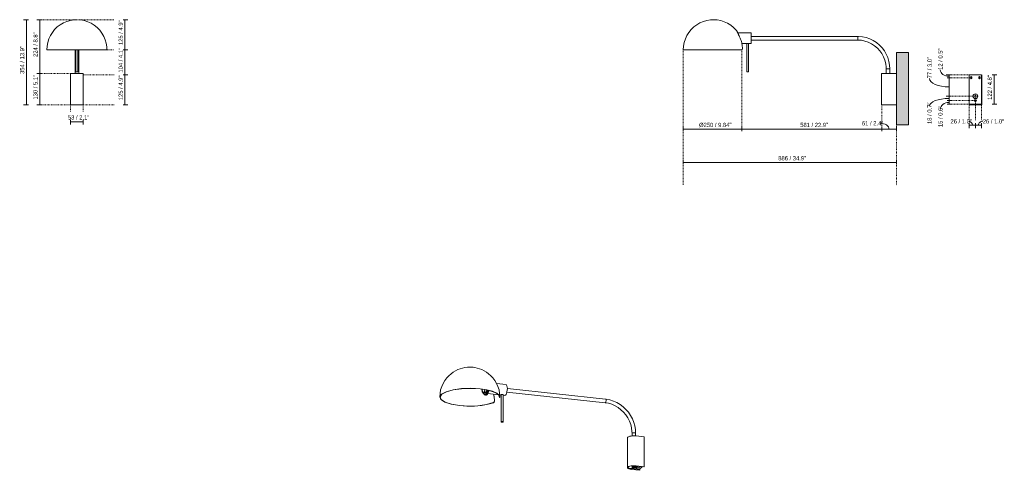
# Model space of a CAD drawing. Header units: millimetres. Extents: x -6805 to -2713, y -1286 to 6739.
# Tile 1 of 2: x -6805 to -2713, y -1286 to 586. Entities that reach past the tile are written whole.
import ezdxf

# ---------------------------------------------------------------- set-up
doc = ezdxf.new("R2010")
doc.units = ezdxf.units.MM
doc.linetypes.add('Dash', pattern=[6, 3, -3])
for name, color, linetype, lineweight in [('Cotas', 7, 'Continuous', 9), ('Cotas-8', 7, 'Continuous', 9), ('Elementos de detalle', 7, 'Continuous', 9), ('Lighthing Fixture Dim Black SOL', 7, 'Continuous', 9), ('Luminarias', 7, 'Continuous', 20), ('Muros', 7, 'Continuous', 9)]:
    doc.layers.add(name, color=color, linetype=linetype, lineweight=lineweight)
doc.layers.add('Lighthing Fixture Detail Wide Grey', color=7, linetype='Continuous', lineweight=20, true_color=0x787878)
doc.layers.add('Lighthing Fixture Dim Grey Dash', color=7, linetype='Dash', lineweight=9, true_color=0xd2d2d2)
doc.styles.add('Arial Narrow', font='ARIALN.TTF', dxfattribs={"height": 17.6})
doc.dimstyles.new('FARO_-_2_2mm_Arial_Narrow_mm_Inch_Left', dxfattribs={"dimscale": 304.8, "dimtxt": 18.012385, "dimasz": 0, "dimexe": 0.03937, "dimexo": 0.0625, "dimgap": 0.013123, "dimtad": 1, "dimdec": 0, "dimzin": 0, "dimdsep": 46, "dimtxsty": 'Arial Narrow', "dimblk1": 'NONE', "dimblk2": 'NONE', "dimsah": 1, "dimcen": 0.09, "dimadec": 0, "dimazin": 0, "dimtfac": 1, "dimtdec": 4, "dimtix": 1, "dimtmove": 0, "dimatfit": 3, "dimfxl": 0.026247, "dimfxlon": 1, "dimtvp": 1, "dimtolj": 1, "dimtzin": 0, "dimarcsym": 2})
doc.dimstyles.new('FARO_-_2_2mm_Arial_Narrow_mm_Inch_Left_1', dxfattribs={"dimscale": 304.8, "dimtxt": 18.012385, "dimasz": 0, "dimexe": 0.03937, "dimexo": 0.0625, "dimgap": 0.013123, "dimtad": 1, "dimdec": 0, "dimzin": 0, "dimdsep": 46, "dimtxsty": 'Arial Narrow', "dimblk1": 'NONE', "dimblk2": 'NONE', "dimsah": 1, "dimcen": 0.09, "dimadec": 0, "dimazin": 0, "dimtfac": 1, "dimtdec": 4, "dimtix": 1, "dimtmove": 1, "dimatfit": 3, "dimfxl": 0.026247, "dimfxlon": 1, "dimtvp": 1, "dimtolj": 1, "dimtzin": 0, "dimarcsym": 2})

# ---------------------------------------------------------------- blocks, each defined once
blk = doc.blocks.new('20040-122 - 20040-122 DOMINICA XL Beige wall lamp-560309-Alzado_PDF')
at = {"layer": 'Luminarias'}
for p, q in [((-6567.5, 586.1), (-6567.3, 586.1)), ((-6442.6, 461.2), (-6692.4, 461.2)), ((-6571.5, 461.2), (-6571.5, 368.9)), ((-6563.5, 368.9), (-6563.5, 461.2)), ((-6575, 381.5), (-6575, 362.1)), ((-6574.9, 381.5), (-6575, 381.5)), ((-6571.5, 368.9), (-6563.5, 368.9)), ((-6560, 381.5), (-6560.1, 381.5)), ((-6560, 362.1), (-6560, 381.5)), ((-6594, 362.1), (-6594, 232.1)), ((-6541, 362.1), (-6594, 362.1)), ((-6541, 232.1), (-6541, 362.1)), ((-6594, 232.1), (-6541, 232.1))]:
    blk.add_line(p, q, dxfattribs=at)
at = {"layer": 'Luminarias', "flags": 128}
for points in [[(-6692.4, 461.2), (-6691.5, 476.6), (-6688.6, 491.7), (-6684, 506.3), (-6677.6, 520.3), (-6669.5, 533.3), (-6659.9, 545.3), (-6648.8, 556), (-6636.6, 565.3), (-6623.3, 573), (-6609.1, 579), (-6594.4, 583.2), (-6579.2, 585.6), (-6567.5, 586.1)], [(-6556, 585.4), (-6552.2, 585.2), (-6537.1, 582.4), (-6522.4, 577.7), (-6508.5, 571.3), (-6495.4, 563.2), (-6483.4, 553.6), (-6472.7, 542.6), (-6463.5, 530.3), (-6455.8, 517), (-6449.8, 502.9), (-6445.5, 488.1), (-6443.2, 472.9), (-6442.6, 461.2)], [(-6575, 381.5), (-6575, 397), (-6575, 412.2), (-6575, 427), (-6575, 441.1), (-6575, 454.4), (-6575, 461.2)], [(-6560, 461.2), (-6560, 452.4), (-6560, 439), (-6560, 424.8), (-6560, 409.9), (-6560, 394.6), (-6560, 381.5)], [(-6575, 381.5), (-6574.9, 381.5), (-6574, 381.5), (-6572.3, 381.5), (-6571.6, 381.5)], [(-6563.5, 381.5), (-6562.7, 381.5), (-6561, 381.5), (-6560.1, 381.5), (-6560, 381.5)]]:
    blk.add_lwpolyline(points, dxfattribs=at)
blk = doc.blocks.new('20040-122 - 20040-122 DOMINICA XL Beige wall lamp-560309-00 Isometrico PDF')
at = {"layer": 'Luminarias', "color": 9, "lineweight": 9, "true_color": 0xc0c0c0}
for p, q in [((-5888, -929.8), (-5927.6, -925.5)), ((-6162.5, -982.1), (-6162.3, -979.2)), ((-5988.3, -948.4), (-5988.3, -948.7)), ((-5983, -964.8), (-5976.4, -965.5)), ((-5977.2, -972.8), (-5973.5, -973.3)), ((-5971.3, -973.7), (-5970.4, -973.8)), ((-5963.3, -966.9), (-5919.8, -971.6)), ((-5914.7, -982.1), (-5914.9, -979.2)), ((-5914.1, -972.3), (-5908.5, -972.9)), ((-5908.6, -972.1), (-5908.6, -1084.8)), ((-5900.7, -973.7), (-5892.8, -974.6)), ((-5900.6, -1084.8), (-5900.6, -972.1)), ((-5884.4, -960.6), (-5475.8, -1005)), ((-5474.1, -990.1), (-5882.7, -945.7)), ((-5940.2, -1004.9), (-5941.2, -1004.8)), ((-5914.8, -983.5), (-5913.8, -983.6)), ((-5914.7, -983.3), (-5913.8, -983.4)), ((-5913.8, -983.4), (-5913.9, -983.5)), ((-5364.5, -1132.2), (-5364.5, -1143.2)), ((-5349.5, -1143.2), (-5349.5, -1132.2)), ((-5347.8, -1143.3), (-5314.5, -1146.9)), ((-5383.4, -1150.7), (-5383.4, -1274.8)), ((-5314.5, -1146.9), (-5314.5, -1271)), ((-5348.2, -1267.7), (-5314.8, -1271.3)), ((-5314.5, -1271), (-5347.8, -1267.4)), ((-5347.1, -1273), (-5341.4, -1268.4)), ((-5366, -1282.2), (-5332.7, -1285.8)), ((-5365.7, -1279), (-5335.2, -1282.4)), ((-5332.3, -1285.5), (-5365.7, -1281.9)), ((-5363.9, -1271.9), (-5363.9, -1273.8)), ((-5349.9, -1273.8), (-5349.9, -1271.9)), ((-5347.4, -1273.5), (-5347.4, -1275.4)), ((-5339.4, -1268.6), (-5347.1, -1274.9)), ((-5337.7, -1275.9), (-5330, -1269.6)), ((-5335.2, -1282.4), (-5320.8, -1270.6)), ((-5332.7, -1285.8), (-5332.3, -1285.5)), ((-5332.3, -1280.1), (-5332.3, -1285.5)), ((-5314.8, -1271.3), (-5314.5, -1271))]:
    blk.add_line(p, q, dxfattribs=at)
for points in [[(-6163.5, -982.1, 0), (-6162.5, -966.8, 0), (-6159.8, -952, 0), (-6155.4, -938, 0), (-6149.6, -924.9, 0), (-6142.6, -912.9, 0), (-6134.6, -902.2, 0), (-6125.9, -892.8, 0), (-6116.8, -884.7, 0), (-6107.3, -877.8, 0), (-6097.7, -872.1, 0), (-6088.1, -867.4, 0), (-6078.5, -863.7, 0), (-6068.9, -860.9, 0), (-6059, -858.9, 0), (-6048.2, -857.5, 0), (-6035.1, -857.2, 0), (-6025.1, -857.9, 0)], [(-5913.7, -982.1, 0), (-5914.6, -966.8, 0), (-5917.3, -952, 0), (-5921.7, -938, 0), (-5927.5, -924.9, 0), (-5934.6, -912.9, 0), (-5942.5, -902.2, 0), (-5951.2, -892.8, 0), (-5960.4, -884.7, 0), (-5969.8, -877.8, 0), (-5979.4, -872.1, 0), (-5989, -867.4, 0), (-5998.6, -863.7, 0), (-6008.3, -860.9, 0), (-6018.2, -858.9, 0), (-6025.1, -857.9, 0)], [(-5882.7, -945.9, 0), (-5884.2, -934.5, 0), (-5888, -929.8, 0)], [(-6081.4, -1016.9, 0), (-6115.6, -1011.3, 0), (-6142.2, -1002.8, 0), (-6158.7, -992.3, 0), (-6163.4, -980.7, 0), (-6155.9, -969.3, 0), (-6136.9, -959.2, 0), (-6108.3, -951.3, 0), (-6072.9, -946.4, 0), (-6034.1, -945, 0), (-5995.7, -947.2, 0)], [(-5996.1, -947.5, 0), (-6034.1, -945.3, 0), (-6072.6, -946.7, 0), (-6107.7, -951.5, 0), (-6136.1, -959.4, 0), (-6155, -969.4, 0), (-6162.4, -980.7, 0), (-6157.7, -992.2, 0), (-6141.4, -1002.6, 0), (-6115, -1011.1, 0), (-6081.1, -1016.7, 0)], [(-5914.7, -983.3, 0), (-5917.6, -974.2, 0), (-5928, -965.5, 0), (-5945.3, -957.8, 0), (-5968.4, -951.7, 0), (-5996.1, -947.5, 0)], [(-5995.7, -947.2, 0), (-5967.8, -951.5, 0), (-5944.5, -957.7, 0), (-5927, -965.4, 0), (-5916.5, -974.2, 0), (-5913.8, -983.4, 0)], [(-5988.3, -948.7, 0), (-5986.8, -960.1, 0), (-5983, -964.8, 0), (-5978.2, -960.9, 0), (-5974.5, -950.6, 0)], [(-5975.2, -950.7, 0), (-5975.6, -952.2, 0), (-5980.6, -962, 0), (-5985.6, -960.3, 0), (-5987.6, -948.6, 0)], [(-5982.8, -964.9, 0), (-5982.3, -966.7, 0), (-5977.2, -972.9, 0), (-5970.8, -967.7, 0), (-5965.7, -953.2, 0), (-5965.5, -952.4, 0)], [(-5976.4, -965.5, 0), (-5971.6, -961.6, 0), (-5968, -951.8, 0)], [(-5973.4, -973.3, 0), (-5967.1, -968.1, 0), (-5961.9, -953.6, 0), (-5961.9, -953.2, 0)], [(-5972.7, -973.2, 0), (-5970.7, -973.7, 0), (-5968, -972.5, 0), (-5965.4, -969.4, 0), (-5962.9, -964.5, 0), (-5960.8, -958.2, 0), (-5959.7, -953.8, 0)], [(-5958.9, -954, 0), (-5959.9, -958.3, 0), (-5962.1, -964.6, 0), (-5964.5, -969.5, 0), (-5967.2, -972.6, 0), (-5969.9, -973.8, 0), (-5970.7, -973.7, 0)], [(-5936.3, -993.1, 0), (-5939.3, -974.2, 0), (-5940.6, -969.3, 0)], [(-5939.6, -969.4, 0), (-5938.3, -974.3, 0), (-5936.9, -981, 0)], [(-5915.7, -977.6, 0), (-5915.6, -978.6, 0), (-5915.4, -980.5, 0), (-5915.2, -982, 0), (-5915, -983, 0), (-5914.9, -983.4, 0), (-5914.8, -983.5, 0)], [(-5908.5, -972.3, 0), (-5908.5, -971.9, 0), (-5908.1, -971.5, 0), (-5907.2, -971.1, 0), (-5906, -970.8, 0), (-5904.6, -970.6, 0), (-5903.2, -970.7, 0)], [(-5903.2, -970.7, 0), (-5902, -970.9, 0), (-5901.1, -971.3, 0), (-5900.7, -971.8, 0), (-5900.7, -972.3, 0)], [(-5892.8, -974.6, 0), (-5888, -970.7, 0), (-5884.2, -959.7, 0), (-5882.7, -945.9, 0)], [(-5940.2, -1004.9, 0), (-5962.4, -1011.5, 0), (-5989.4, -1016.2, 0), (-6019.5, -1018.8, 0), (-6050.8, -1019, 0), (-6081.4, -1016.9, 0)], [(-6081.1, -1016.7, 0), (-6043.1, -1018.9, 0), (-6004.7, -1017.5, 0), (-5969.5, -1012.6, 0), (-5941.2, -1004.8, 0)], [(-5941.2, -1004.8, 0), (-5939.7, -1003.7, 0), (-5938.5, -1002.1, 0), (-5937.4, -1000.1, 0), (-5936.7, -997.9, 0), (-5936.3, -995.5, 0), (-5936.3, -993.1, 0)], [(-5935.4, -993.2, 0), (-5935.4, -995.6, 0), (-5935.7, -998, 0), (-5936.5, -1000.2, 0), (-5937.5, -1002.2, 0), (-5938.7, -1003.8, 0), (-5940.2, -1004.9, 0)], [(-5475, -1004.7, 0), (-5475.7, -1005, 0), (-5475.8, -1005, 0)], [(-5475.8, -1005, 0), (-5461.9, -1007.5, 0), (-5448.2, -1011.7, 0), (-5434.9, -1017.7, 0), (-5422.3, -1025.2, 0), (-5410.4, -1034.2, 0), (-5399.6, -1044.5, 0), (-5390.1, -1056, 0), (-5381.8, -1068.5, 0), (-5375.1, -1081.7, 0), (-5369.9, -1095.6, 0), (-5366.5, -1109.7, 0), (-5364.7, -1124, 0), (-5364.5, -1132.2, 0)], [(-5474.2, -990.1, 0), (-5473.6, -990.3, 0), (-5473.1, -991, 0), (-5472.7, -992.1, 0), (-5472.5, -993.6, 0), (-5472.4, -995.4, 0), (-5472.5, -997.4, 0), (-5472.8, -999.3, 0), (-5473.2, -1001.1, 0), (-5473.7, -1002.7, 0), (-5474.4, -1003.9, 0), (-5475, -1004.7, 0)], [(-5349.5, -1132.2, 0), (-5350.3, -1116.9, 0), (-5352.8, -1101.6, 0), (-5357.1, -1086.6, 0), (-5363.1, -1072, 0), (-5370.6, -1058, 0), (-5379.7, -1044.9, 0), (-5390.1, -1032.8, 0), (-5401.7, -1021.9, 0), (-5414.4, -1012.4, 0), (-5427.9, -1004.4, 0), (-5442.1, -998, 0), (-5456.7, -993.3, 0), (-5471.6, -990.4, 0), (-5474.1, -990.1, 0)], [(-5903.2, -1083.7, 0), (-5904.2, -1083.6, 0), (-5905.3, -1083.6, 0), (-5906.3, -1083.7, 0), (-5907.2, -1083.9, 0), (-5907.9, -1084.1, 0), (-5908.4, -1084.4, 0), (-5908.6, -1084.7, 0), (-5908.5, -1085, 0), (-5908.2, -1085.3, 0), (-5907.7, -1085.6, 0), (-5906.9, -1085.8, 0), (-5906, -1085.9, 0)], [(-5906, -1085.9, 0), (-5905, -1086, 0), (-5903.9, -1086, 0), (-5902.9, -1085.9, 0), (-5902, -1085.7, 0), (-5901.3, -1085.5, 0), (-5900.8, -1085.2, 0), (-5900.6, -1084.9, 0), (-5900.7, -1084.6, 0), (-5901, -1084.3, 0), (-5901.5, -1084, 0), (-5902.3, -1083.8, 0), (-5903.2, -1083.7, 0)], [(-5383.4, -1151, 0), (-5383.3, -1150, 0), (-5381.8, -1148, 0), (-5378.6, -1146.1, 0), (-5373.9, -1144.6, 0), (-5368.1, -1143.5, 0), (-5361.5, -1142.9, 0), (-5354.6, -1142.8, 0), (-5347.8, -1143.3, 0)], [(-5364.5, -1132.2, 0), (-5364.5, -1132.2, 0), (-5364, -1131.4, 0)], [(-5364, -1131.4, 0), (-5362.7, -1130.7, 0), (-5360.7, -1130.2, 0), (-5358.3, -1130, 0), (-5355.7, -1130, 0), (-5353.2, -1130.2, 0), (-5351.2, -1130.7, 0), (-5349.9, -1131.4, 0), (-5349.5, -1132.2, 0), (-5349.5, -1132.2, 0)], [(-5347.8, -1267.4, 0), (-5354.6, -1266.9, 0), (-5361.5, -1267, 0), (-5368.1, -1267.6, 0), (-5373.9, -1268.8, 0), (-5378.6, -1270.3, 0), (-5381.8, -1272.1, 0), (-5383.3, -1274.1, 0), (-5383, -1276.1, 0), (-5381, -1278.1, 0), (-5377.3, -1279.8, 0), (-5372.2, -1281.2, 0), (-5366, -1282.2, 0)], [(-5365.7, -1281.9, 0), (-5371.6, -1281, 0), (-5376.5, -1279.7, 0), (-5380.1, -1278, 0), (-5382.1, -1276.1, 0), (-5382.3, -1274.1, 0), (-5380.9, -1272.2, 0), (-5377.8, -1270.4, 0), (-5373.3, -1269, 0), (-5367.7, -1267.9, 0), (-5361.3, -1267.3, 0), (-5354.7, -1267.2, 0), (-5348.2, -1267.7, 0)], [(-5381.9, -1273.4, 0), (-5380.1, -1275.1, 0), (-5376.5, -1276.8, 0), (-5371.6, -1278.1, 0), (-5365.7, -1279, 0)], [(-5363.9, -1271.9, 0), (-5363.9, -1271.7, 0), (-5363.5, -1271.2, 0), (-5362.7, -1270.7, 0), (-5361.4, -1270.3, 0), (-5359.9, -1270, 0), (-5358.1, -1269.9, 0), (-5356.3, -1269.9, 0), (-5354.5, -1270, 0)], [(-5354.5, -1271.9, 0), (-5356.3, -1271.8, 0), (-5358.1, -1271.8, 0), (-5359.9, -1271.9, 0), (-5361.4, -1272.2, 0), (-5362.7, -1272.6, 0), (-5363.5, -1273.1, 0), (-5363.9, -1273.7, 0), (-5363.8, -1274.2, 0), (-5363.3, -1274.7, 0), (-5362.3, -1275.2, 0), (-5361, -1275.5, 0), (-5359.3, -1275.8, 0)], [(-5359.9, -1273.8, 0), (-5359.8, -1273.5, 0), (-5359.4, -1273.3, 0), (-5358.9, -1273.2, 0), (-5358.2, -1273, 0), (-5357.5, -1273, 0), (-5356.7, -1272.9, 0), (-5355.9, -1273, 0)], [(-5358, -1274.7, 0), (-5358.7, -1274.6, 0), (-5359.2, -1274.4, 0), (-5359.7, -1274.2, 0), (-5359.9, -1274, 0)], [(-5359.3, -1275.8, 0), (-5357.6, -1275.9, 0), (-5355.7, -1275.9, 0), (-5354, -1275.7, 0), (-5352.4, -1275.4, 0), (-5351.2, -1275, 0), (-5350.4, -1274.5, 0), (-5350, -1274, 0), (-5350, -1273.5, 0), (-5350.6, -1273, 0), (-5351.6, -1272.5, 0), (-5352.9, -1272.1, 0), (-5354.5, -1271.9, 0)], [(-5355.9, -1273, 0), (-5355.2, -1273.1, 0), (-5354.6, -1273.3, 0), (-5354.2, -1273.5, 0), (-5354, -1273.7, 0), (-5353.9, -1273.9, 0), (-5354.1, -1274.1, 0), (-5354.5, -1274.3, 0), (-5355, -1274.5, 0), (-5355.7, -1274.6, 0), (-5356.4, -1274.7, 0), (-5357.2, -1274.7, 0), (-5358, -1274.7, 0)], [(-5354.5, -1270, 0), (-5352.9, -1270.2, 0), (-5351.6, -1270.6, 0), (-5350.6, -1271, 0), (-5350, -1271.6, 0), (-5350, -1272.1, 0)], [(-5347.4, -1273.5, 0), (-5347.4, -1273.4, 0), (-5347.1, -1273, 0)], [(-5347.1, -1274.9, 0), (-5347.4, -1275.3, 0), (-5347.3, -1275.7, 0), (-5346.9, -1276, 0), (-5346.2, -1276.4, 0), (-5345.2, -1276.6, 0), (-5344.1, -1276.8, 0), (-5342.8, -1276.9, 0), (-5341.5, -1276.9, 0), (-5340.3, -1276.8, 0), (-5339.2, -1276.6, 0), (-5338.3, -1276.3, 0), (-5337.7, -1275.9, 0)]]:
    blk.add_polyline3d(points, dxfattribs=at)
blk = doc.blocks.new('20040-122 - 20040-122 DOMINICA XL Beige wall lamp-560309-Lateral_PDF')
at = {"layer": 'Luminarias'}
for p, q in [((-3872.4, 531.9), (-3929, 531.9)), ((-3872.4, 531.9), (-3872.4, 509.4)), ((-3430.1, 516.6), (-3872.4, 516.6)), ((-3872.4, 509.4), (-3872.4, 486.9)), ((-3872.4, 501.6), (-3430.2, 501.6)), ((-3430.2, 503.8), (-3430.1, 505.4)), ((-3430.2, 502.6), (-3430.2, 503.8)), ((-3430.2, 501.9), (-3430.2, 502.6)), ((-3430.2, 501.6), (-3430.2, 501.9)), ((-3430.1, 516.4), (-3430.1, 516.6)), ((-3430.1, 515.6), (-3430.1, 516.4)), ((-3430.1, 514.4), (-3430.1, 515.6)), ((-3430.1, 512.9), (-3430.1, 514.4)), ((-3430.1, 511), (-3430.1, 512.9)), ((-3430.1, 507.2), (-3430.1, 511)), ((-3430.1, 505.4), (-3430.1, 507.2)), ((-4030.1, 461.2), (-4155, 461.2)), ((-3911.3, 461.2), (-4030.1, 461.2)), ((-3911.9, 486.9), (-3891.5, 486.9)), ((-3891.5, 486.9), (-3891.5, 368.9)), ((-3883.5, 486.9), (-3872.4, 486.9)), ((-3883.5, 368.9), (-3883.5, 486.9)), ((-3891.5, 368.9), (-3887.5, 368.9)), ((-3887.5, 368.9), (-3883.5, 368.9)), ((-3312, 381.5), (-3312, 362.1)), ((-3297, 362.1), (-3297, 381.5)), ((-3331, 362.1), (-3331, 232.1)), ((-3304.5, 362.1), (-3331, 362.1)), ((-3304.5, 362.1), (-3269, 362.1)), ((-3331, 232.1), (-3304.5, 232.1)), ((-3269, 232.1), (-3304.5, 232.1))]:
    blk.add_line(p, q, dxfattribs=at)
at = {"layer": 'Luminarias', "flags": 128}
for points in [[(-4155, 461.2), (-4154.1, 476.6), (-4151.3, 491.7), (-4146.6, 506.3), (-4140.2, 520.3), (-4132.1, 533.3), (-4122.5, 545.3), (-4111.5, 556), (-4099.2, 565.3), (-4085.9, 573), (-4071.8, 579), (-4057, 583.2), (-4041.8, 585.6), (-4030.1, 586.1)], [(-4030.1, 586.1), (-4014.8, 585.2), (-3999.7, 582.4), (-3985.1, 577.7), (-3971.1, 571.3), (-3958, 563.2), (-3946, 553.6), (-3935.3, 542.6), (-3932.6, 539.2)], [(-3430.2, 501.6), (-3415.2, 500.5), (-3400.5, 497.6), (-3386.3, 492.8), (-3372.7, 486.3), (-3360.2, 478.2), (-3348.7, 468.5), (-3338.5, 457.4), (-3329.9, 445.2), (-3322.8, 432), (-3317.4, 418), (-3313.9, 403.4), (-3312.2, 388.5), (-3312, 381.5)], [(-3297, 381.5), (-3297.8, 397.4), (-3300.6, 413.1), (-3305.1, 428.4), (-3311.4, 443), (-3319.4, 456.7), (-3329, 469.5), (-3340, 480.9), (-3352.3, 491), (-3365.8, 499.6), (-3380.1, 506.5), (-3395.2, 511.7), (-3410.7, 515.1), (-3426.6, 516.5), (-3430.1, 516.6)], [(-3911.3, 461.2), (-3910.6, 461.9), (-3910, 463), (-3909.6, 464.6), (-3909.3, 466.6), (-3909.2, 468.8), (-3909.3, 471.2)], [(-3312, 381.5), (-3311.6, 381.5), (-3310.3, 381.5), (-3308.3, 381.5), (-3305.8, 381.5), (-3303.2, 381.5)], [(-3303.2, 381.5), (-3300.8, 381.5), (-3298.8, 381.5), (-3297.5, 381.5), (-3297, 381.5)]]:
    blk.add_lwpolyline(points, dxfattribs=at)
at = {"layer": 'Luminarias'}
for points, knots in [([(-3932.6, 539.3), (-3932.6, 539.3), (-3932.5, 538.9), (-3931.8, 537.7), (-3931.1, 536.3), (-3930.5, 535), (-3929.8, 533.5), (-3929, 531.9), (-3928.2, 530), (-3927.3, 528.1), (-3926.3, 526), (-3925.3, 523.9), (-3924.2, 521.6), (-3922.8, 518.4), (-3921.1, 514.4), (-3919.6, 511), (-3918.8, 509.4)], [-0.5, -0.5, -0.5, -0.5, -0.4444444, -0.3888889, -0.3611111, -0.3333333, -0.3055556, -0.2777778, -0.25, -0.2222222, -0.1944444, -0.1666667, -0.1388889, -0.1111111, -0.0555556, 0, 0, 0, 0]), ([(-3918.8, 509.4), (-3919.6, 511), (-3921.1, 514.4), (-3923.2, 519.3), (-3924.9, 523.1), (-3926.3, 526), (-3927.3, 528.1), (-3928.2, 530.1), (-3929, 531.9), (-3929.8, 533.5), (-3930.5, 535), (-3931.1, 536.3), (-3931.8, 537.7), (-3932.2, 538.4), (-3932.4, 538.8)], [-1, -1, -1, -1, -0.9444444, -0.8888889, -0.8333333, -0.8055556, -0.7777778, -0.75, -0.7222222, -0.6944444, -0.6666667, -0.6388889, -0.6111111, -0.5555556, -0.5555556, -0.5555556, -0.5555556]), ([(-3891.5, 486.9), (-3891.5, 486.9), (-3891.5, 486.9), (-3891.5, 486.9), (-3891.3, 486.9), (-3891.1, 486.9), (-3890.6, 487), (-3890, 487.1), (-3888.9, 487.2), (-3888.1, 487.2), (-3887.5, 487.2)], [0.4999569, 0.4999569, 0.4999569, 0.4999569, 0.5138889, 0.5486111, 0.5833333, 0.6527778, 0.7222222, 0.7916667, 0.8611111, 1, 1, 1, 1]), ([(-3887.5, 487.2), (-3887.3, 487.2), (-3886.8, 487.2), (-3886.1, 487.2), (-3885.5, 487.1), (-3884.9, 487.1), (-3884.4, 487), (-3884, 486.9), (-3883.7, 486.9), (-3883.5, 486.9), (-3883.5, 486.9), (-3883.5, 486.9)], [0, 0, 0, 0, 0.0555556, 0.1111111, 0.1666667, 0.2222222, 0.2777778, 0.3333333, 0.3888889, 0.4444444, 0.5000431, 0.5000431, 0.5000431, 0.5000431]), ([(-3883.5, 486.9), (-3883.5, 486.9), (-3883.5, 486.9), (-3883.5, 486.9), (-3883.6, 486.9)], [0.50004396, 0.50004396, 0.50004396, 0.50004396, 0.51388889, 0.54861111, 0.54861111, 0.54861111, 0.54861111])]:
    blk.add_open_spline(points, degree=3, knots=knots, dxfattribs=at)
for points in [[(-3909.3, 471.2), (-3909.8, 477.8), (-3912, 490.8), (-3916.2, 503.3), (-3918.8, 509.4)], [(-3891.4, 486.9), (-3891.5, 486.9), (-3891.5, 486.9), (-3891.5, 486.9)]]:
    blk.add_open_spline(points, degree=3, dxfattribs=at)
blk = doc.blocks.new('20040-122 - 20040-122 DOMINICA XL Beige wall lamp-560309-Alzado_PDF Fixing')
at = {"layer": 'Luminarias', "color": 9, "true_color": 0xc0c0c0}
for p, q in [((6541, 357.3), (6541, 232.1)), ((6542, 357.3), (6542, 232.1)), ((6542, 357.1), (6593, 357.1)), ((6543.5, 357.3), (6543.5, 357.1)), ((6591.5, 357.1), (6591.5, 357.3)), ((6593, 357.3), (6593, 232.1)), ((6594, 357.3), (6594, 232.1)), ((6542, 232.1), (6541, 232.1)), ((6593, 235.1), (6542, 235.1)), ((6567.5, 233.1), (6542, 233.1)), ((6593, 232.1), (6542, 232.1)), ((6567.5, 233.1), (6572.5, 233.1)), ((6572.5, 233.1), (6572.5, 235.1)), ((6572.5, 233.1), (6574.5, 233.1)), ((6574.5, 233.1), (6574.5, 235.1)), ((6594, 232.1), (6593, 232.1))]:
    blk.add_line(p, q, dxfattribs=at)
blk = doc.blocks.new('DIMBLOCK1-Alzado_PDF')
at = {"layer": 'Cotas-8', "color": 251, "true_color": 0x5b5b5b}
for p, q in [((-6721.8, 586.1), (-6733.8, 586.1)), ((-6721.8, 586.1), (-6721.8, 362.1)), ((-6721.8, 586.1), (-6713.8, 586.1)), ((-6721.8, 362.1), (-6733.8, 362.1)), ((-6721.8, 362.1), (-6713.8, 362.1))]:
    blk.add_line(p, q, dxfattribs=at)
at = {"layer": 'Cotas-8', "color": 0, "insert": (-6748.5, 431.2), "char_height": 17.6, "width": 102.928, "attachment_point": 1, "rotation": 90, "line_spacing_factor": 0.974696, "style": 'Arial Narrow'}
blk.add_mtext('224 / 8.8"', dxfattribs=at)
blk = doc.blocks.new('_None')
blk = doc.blocks.new('DIMBLOCK2-Alzado_PDF')
at = {"layer": 'Cotas-8', "color": 251, "true_color": 0x5b5b5b}
for p, q in [((-6721.8, 362.1), (-6733.8, 362.1)), ((-6721.8, 362.1), (-6721.8, 232.1)), ((-6721.8, 362.1), (-6713.8, 362.1)), ((-6721.8, 232.1), (-6733.8, 232.1)), ((-6721.8, 232.1), (-6713.8, 232.1))]:
    blk.add_line(p, q, dxfattribs=at)
at = {"layer": 'Cotas-8', "color": 0, "insert": (-6748.5, 254.3), "char_height": 17.6, "width": 102.928, "attachment_point": 1, "rotation": 90, "line_spacing_factor": 0.974696, "style": 'Arial Narrow'}
blk.add_mtext('130 / 5.1"', dxfattribs=at)
blk = doc.blocks.new('DIMBLOCK3-Alzado_PDF')
at = {"layer": 'Cotas-8', "color": 251, "true_color": 0x5b5b5b}
for p, q in [((-6777, 586.1), (-6789, 586.1)), ((-6777, 586.1), (-6777, 232.1)), ((-6777, 586.1), (-6769, 586.1)), ((-6777, 232.1), (-6789, 232.1)), ((-6777, 232.1), (-6769, 232.1))]:
    blk.add_line(p, q, dxfattribs=at)
at = {"layer": 'Cotas-8', "color": 0, "insert": (-6803.7, 360.7), "char_height": 17.6, "width": 116.309, "attachment_point": 1, "rotation": 90, "line_spacing_factor": 0.974696, "style": 'Arial Narrow'}
blk.add_mtext('354 / 13.9"', dxfattribs=at)
blk = doc.blocks.new('DIMBLOCK4-Alzado_PDF')
at = {"layer": 'Cotas-8', "color": 251, "true_color": 0x5b5b5b}
for p, q in [((-6594, 162.4), (-6594, 170.4)), ((-6541, 162.4), (-6541, 170.4)), ((-6594, 162.4), (-6541, 162.4)), ((-6594, 162.4), (-6594, 150.4)), ((-6541, 162.4), (-6541, 150.4))]:
    blk.add_line(p, q, dxfattribs=at)
at = {"layer": 'Cotas-8', "color": 0, "insert": (-6604.8, 189.1), "char_height": 17.6, "width": 89.547, "attachment_point": 1, "line_spacing_factor": 0.974696, "style": 'Arial Narrow'}
blk.add_mtext('53 / 2.1"', dxfattribs=at)
blk = doc.blocks.new('DIMBLOCK5-Alzado_PDF')
at = {"layer": 'Cotas-8', "color": 251, "true_color": 0x5b5b5b}
for p, q in [((-6367.7, 357.1), (-6375.7, 357.1)), ((-6367.7, 232.1), (-6367.7, 357.1)), ((-6367.7, 357.1), (-6355.7, 357.1)), ((-6367.7, 232.1), (-6375.7, 232.1)), ((-6367.7, 232.1), (-6355.7, 232.1))]:
    blk.add_line(p, q, dxfattribs=at)
at = {"layer": 'Cotas-8', "color": 0, "insert": (-6394.4, 251.8), "char_height": 17.6, "width": 102.928, "attachment_point": 1, "rotation": 90, "line_spacing_factor": 0.974696, "style": 'Arial Narrow'}
blk.add_mtext('125 / 4.9"', dxfattribs=at)
blk = doc.blocks.new('DIMBLOCK6-Alzado_PDF')
at = {"layer": 'Cotas-8', "color": 251, "true_color": 0x5b5b5b}
for p, q in [((-6367.7, 461.2), (-6375.7, 461.2)), ((-6367.7, 357.1), (-6367.7, 461.2)), ((-6367.7, 461.2), (-6355.7, 461.2)), ((-6367.7, 357.1), (-6375.7, 357.1)), ((-6367.7, 357.1), (-6355.7, 357.1))]:
    blk.add_line(p, q, dxfattribs=at)
at = {"layer": 'Cotas-8', "color": 0, "insert": (-6394.4, 366.3), "char_height": 17.6, "width": 102.928, "attachment_point": 1, "rotation": 90, "line_spacing_factor": 0.974696, "style": 'Arial Narrow'}
blk.add_mtext('104 / 4.1"', dxfattribs=at)
blk = doc.blocks.new('DIMBLOCK7-Alzado_PDF')
at = {"layer": 'Cotas-8', "color": 251, "true_color": 0x5b5b5b}
for p, q in [((-6367.7, 586.1), (-6375.7, 586.1)), ((-6367.7, 461.2), (-6367.7, 586.1)), ((-6367.7, 586.1), (-6355.7, 586.1)), ((-6367.7, 461.2), (-6375.7, 461.2)), ((-6367.7, 461.2), (-6355.7, 461.2))]:
    blk.add_line(p, q, dxfattribs=at)
at = {"layer": 'Cotas-8', "color": 0, "insert": (-6394.4, 480.8), "char_height": 17.6, "width": 102.928, "attachment_point": 1, "rotation": 90, "line_spacing_factor": 0.974696, "style": 'Arial Narrow'}
blk.add_mtext('125 / 4.9"', dxfattribs=at)
blk = doc.blocks.new('DIMBLOCK8-Lateral_PDF')
at = {"layer": 'Cotas-8', "color": 251, "true_color": 0x5b5b5b}
for p, q in [((-4047.4, 131), (-4047.4, 143)), ((-4047.4, 131), (-3803.7, 131)), ((-4047.4, 131), (-4047.4, 123)), ((-3803.7, 131), (-3803.7, 143)), ((-3803.7, 131), (-3803.7, 123))]:
    blk.add_line(p, q, dxfattribs=at)
at = {"layer": 'Cotas-8', "color": 0, "insert": (-3981.9, 157.7), "char_height": 17.6, "width": 135.179, "attachment_point": 1, "line_spacing_factor": 0.974696, "style": 'Arial Narrow'}
blk.add_mtext('Ø250 / 9.84"', dxfattribs=at)
blk = doc.blocks.new('DIMBLOCK9-Lateral_PDF')
at = {"layer": 'Cotas-8', "color": 251, "true_color": 0x5b5b5b}
for p, q in [((-3803.7, 131), (-3803.7, 143)), ((-3803.7, 131), (-3222.4, 131)), ((-3803.7, 131), (-3803.7, 123)), ((-3222.4, 131), (-3222.4, 143)), ((-3222.4, 131), (-3222.4, 123))]:
    blk.add_line(p, q, dxfattribs=at)
at = {"layer": 'Cotas-8', "color": 0, "insert": (-3561.5, 157.7), "char_height": 17.6, "width": 116.309, "attachment_point": 1, "line_spacing_factor": 0.974696, "style": 'Arial Narrow'}
blk.add_mtext('581 / 22.9"', dxfattribs=at)
blk = doc.blocks.new('DIMBLOCK10-Lateral_PDF')
at = {"layer": 'Cotas-8', "color": 251, "true_color": 0x5b5b5b}
for p, q in [((-3222.4, 131), (-3222.4, 143)), ((-3222.4, 131), (-3161.4, 131)), ((-3222.4, 131), (-3222.4, 123)), ((-3161.4, 131), (-3161.4, 143)), ((-3161.4, 131), (-3161.4, 123))]:
    blk.add_line(p, q, dxfattribs=at)
blk.add_ellipse((-3230.5, 131), major_axis=(38.6, 0), ratio=0.651326, start_param=0, end_param=1.570796, dxfattribs=at)
at = {"layer": 'Cotas-8', "color": 0, "insert": (-3305.1, 164.6), "char_height": 17.6, "width": 89.547, "attachment_point": 1, "line_spacing_factor": 0.974696, "style": 'Arial Narrow'}
blk.add_mtext('61 / 2.4"', dxfattribs=at)
blk = doc.blocks.new('DIMBLOCK11-Lateral_PDF')
at = {"layer": 'Cotas-8', "color": 251, "true_color": 0x5b5b5b}
for p, q in [((-4047.4, -7.4), (-4047.4, 4.6)), ((-3161.4, -7.4), (-3161.4, 4.6)), ((-4047.4, -7.4), (-3161.4, -7.4)), ((-4047.4, -7.4), (-4047.4, -15.4)), ((-3161.4, -7.4), (-3161.4, -15.4))]:
    blk.add_line(p, q, dxfattribs=at)
at = {"layer": 'Cotas-8', "color": 0, "insert": (-3652.9, 19.4), "char_height": 17.6, "width": 116.309, "attachment_point": 1, "line_spacing_factor": 0.974696, "style": 'Arial Narrow'}
blk.add_mtext('886 / 34.9"', dxfattribs=at)
blk = doc.blocks.new('DIMBLOCK12-Alzado_PDF Fixing')
at = {"layer": 'Cotas-8', "color": 251, "true_color": 0x5b5b5b}
for p, q in [((-2942.9, 357.1), (-2954.9, 357.1)), ((-2942.9, 345.1), (-2950.9, 345.1)), ((-2942.9, 357.1), (-2942.9, 345.1)), ((-2942.9, 357.1), (-2934.9, 357.1)), ((-2942.9, 345.1), (-2930.9, 345.1))]:
    blk.add_line(p, q, dxfattribs=at)
blk.add_ellipse((-2942.9, 377.7), major_axis=(-36.5, 0), ratio=0.728163, start_param=0, end_param=1.570796, dxfattribs=at)
at = {"layer": 'Cotas-8', "color": 0, "insert": (-2987.8, 377.7), "char_height": 17.6, "width": 89.547, "attachment_point": 1, "rotation": 90, "line_spacing_factor": 0.974696, "style": 'Arial Narrow'}
blk.add_mtext('12 / 0.5"', dxfattribs=at)
blk = doc.blocks.new('DIMBLOCK13-Alzado_PDF Fixing')
at = {"layer": 'Cotas-8', "color": 251, "true_color": 0x5b5b5b}
for p, q in [((-2942.9, 345.1), (-2950.9, 345.1)), ((-2942.9, 345.1), (-2942.9, 268.2)), ((-2942.9, 345.1), (-2930.9, 345.1)), ((-2942.9, 268.2), (-2954.9, 268.2)), ((-2942.9, 268.2), (-2934.9, 268.2))]:
    blk.add_line(p, q, dxfattribs=at)
blk.add_ellipse((-2942.9, 342.5), major_axis=(-81.4, 0), ratio=0.440327, start_param=0, end_param=1.570796, dxfattribs=at)
at = {"layer": 'Cotas-8', "color": 0, "insert": (-3032.8, 342.5), "char_height": 17.6, "width": 89.547, "attachment_point": 1, "rotation": 90, "line_spacing_factor": 0.974696, "style": 'Arial Narrow'}
blk.add_mtext('77 / 3.0"', dxfattribs=at)
blk = doc.blocks.new('DIMBLOCK14-Alzado_PDF Fixing')
at = {"layer": 'Cotas-8', "color": 251, "true_color": 0x5b5b5b}
for p, q in [((-2942.9, 268.2), (-2954.9, 268.2)), ((-2942.9, 250.1), (-2950.9, 250.1)), ((-2942.9, 268.2), (-2942.9, 250.1)), ((-2942.9, 268.2), (-2934.9, 268.2)), ((-2942.9, 250.1), (-2930.9, 250.1))]:
    blk.add_line(p, q, dxfattribs=at)
blk.add_ellipse((-2942.9, 227.4), major_axis=(-81.4, 0), ratio=0.39001, start_param=4.712389, end_param=6.283185, dxfattribs=at)
at = {"layer": 'Cotas-8', "color": 0, "insert": (-3032.8, 152.8), "char_height": 17.6, "width": 89.547, "attachment_point": 1, "rotation": 90, "line_spacing_factor": 0.974696, "style": 'Arial Narrow'}
blk.add_mtext('18 / 0.7"', dxfattribs=at)
blk = doc.blocks.new('DIMBLOCK15-Alzado_PDF Fixing')
at = {"layer": 'Cotas-8', "color": 251, "true_color": 0x5b5b5b}
for p, q in [((-2942.9, 250.1), (-2950.9, 250.1)), ((-2942.9, 250.1), (-2942.9, 235.1)), ((-2942.9, 250.1), (-2930.9, 250.1)), ((-2942.9, 235.1), (-2950.9, 235.1)), ((-2942.9, 235.1), (-2930.9, 235.1))]:
    blk.add_line(p, q, dxfattribs=at)
blk.add_ellipse((-2942.9, 214.6), major_axis=(-36.5, 0), ratio=0.768649, start_param=4.712389, end_param=6.283185, dxfattribs=at)
at = {"layer": 'Cotas-8', "color": 0, "insert": (-2987.8, 140), "char_height": 17.6, "width": 89.547, "attachment_point": 1, "rotation": 90, "line_spacing_factor": 0.974696, "style": 'Arial Narrow'}
blk.add_mtext('15 / 0.6"', dxfattribs=at)
blk = doc.blocks.new('DIMBLOCK16-Alzado_PDF Fixing')
at = {"layer": 'Cotas-8', "color": 251, "true_color": 0x5b5b5b}
for p, q in [((-2859.1, 148), (-2859.1, 156)), ((-2859.1, 148), (-2833.6, 148)), ((-2859.1, 148), (-2859.1, 136)), ((-2833.6, 148), (-2833.6, 156)), ((-2833.6, 148), (-2833.6, 136))]:
    blk.add_line(p, q, dxfattribs=at)
blk.add_ellipse((-2862.6, 148), major_axis=(16.3, 0), ratio=0.999274, start_param=0, end_param=1.570796, dxfattribs=at)
at = {"layer": 'Cotas-8', "color": 0, "insert": (-2937.2, 172.7), "char_height": 17.6, "width": 89.547, "attachment_point": 1, "line_spacing_factor": 0.974696, "style": 'Arial Narrow'}
blk.add_mtext('26 / 1.0"', dxfattribs=at)
blk = doc.blocks.new('DIMBLOCK17-Alzado_PDF Fixing')
at = {"layer": 'Cotas-8', "color": 251, "true_color": 0x5b5b5b}
for p, q in [((-2833.6, 148), (-2833.6, 156)), ((-2833.6, 148), (-2808.1, 148)), ((-2833.6, 148), (-2833.6, 136)), ((-2808.1, 148), (-2808.1, 156)), ((-2808.1, 148), (-2808.1, 136))]:
    blk.add_line(p, q, dxfattribs=at)
blk.add_ellipse((-2803, 148), major_axis=(17.8, 0), ratio=0.914108, start_param=1.570796, end_param=3.141593, dxfattribs=at)
at = {"layer": 'Cotas-8', "color": 0, "insert": (-2803, 172.7), "char_height": 17.6, "width": 89.547, "attachment_point": 1, "line_spacing_factor": 0.974696, "style": 'Arial Narrow'}
blk.add_mtext('26 / 1.0"', dxfattribs=at)
blk = doc.blocks.new('DIMBLOCK18-Alzado_PDF Fixing')
at = {"layer": 'Cotas-8', "color": 251, "true_color": 0x5b5b5b}
for p, q in [((-2756.2, 357.1), (-2764.2, 357.1)), ((-2756.2, 357.1), (-2756.2, 235.1)), ((-2756.2, 357.1), (-2744.2, 357.1)), ((-2756.2, 235.1), (-2764.2, 235.1)), ((-2756.2, 235.1), (-2744.2, 235.1))]:
    blk.add_line(p, q, dxfattribs=at)
at = {"layer": 'Cotas-8', "color": 0, "insert": (-2782.9, 253.3), "char_height": 17.6, "width": 102.928, "attachment_point": 1, "rotation": 90, "line_spacing_factor": 0.974696, "style": 'Arial Narrow'}
blk.add_mtext('122 / 4.8"', dxfattribs=at)

msp = doc.modelspace()

# ---------------------------------------------------------------- hatches: boundary and pattern name
at = {"layer": 'Elementos de detalle', "true_color": 0xc0c0c0}
h = msp.add_hatch(color=9, dxfattribs=at)
h.paths.add_polyline_path([(-2831.6, 247.6), (-2830.9, 247.7), (-2830.3, 248), (-2829.8, 248.4), (-2829.4, 248.9), (-2829.2, 249.5), (-2829.1, 250.1), (-2829.3, 251), (-2829.4, 251.4), (-2829.8, 251.9), (-2830.3, 252.3), (-2830.9, 252.6), (-2831.6, 252.6), (-2836.2, 252.6), (-2836.8, 252.3), (-2837.4, 251.9), (-2837.8, 251.4), (-2838, 250.8), (-2838.1, 250.1), (-2838, 249.5), (-2837.8, 248.9), (-2837.4, 248.4), (-2836.8, 248), (-2836.2, 247.7), (-2835.6, 247.6)])
h.paths.add_polyline_path([(-2833.6, 258.2), (-2831, 258.5), (-2828.6, 259.5), (-2826.5, 261.1), (-2824.9, 263.2), (-2823.9, 265.6), (-2823.6, 268.2), (-2823.9, 270.8), (-2824.9, 273.2), (-2826.5, 275.3), (-2828.6, 276.8), (-2831, 277.8), (-2833.6, 278.2), (-2836.2, 277.8), (-2838.6, 276.8), (-2840.7, 275.3), (-2842.2, 273.2), (-2843.2, 270.8), (-2843.6, 268.2), (-2843.2, 265.6), (-2842.2, 263.2), (-2840.7, 261.1), (-2838.6, 259.5), (-2836.2, 258.5), (-2835.6, 258.4)])
h.paths.add_polyline_path([(-2850.6, 340.6), (-2849.9, 340.7), (-2849.3, 341), (-2848.8, 341.4), (-2848.4, 341.9), (-2848.2, 342.5), (-2848.1, 343.1), (-2848.2, 347.8), (-2848.4, 348.4), (-2848.9, 349), (-2849.3, 349.3), (-2849.9, 349.6), (-2850.6, 349.6), (-2851.2, 349.6), (-2851.8, 349.3), (-2852.4, 348.9), (-2852.8, 348.4), (-2853, 347.8), (-2853.1, 347.1), (-2853, 342.5), (-2852.8, 341.9), (-2852.4, 341.4), (-2851.8, 341), (-2851.2, 340.7)])
h.paths.add_polyline_path([(-2816.6, 340.6), (-2815.6, 340.9), (-2815.3, 341), (-2814.8, 341.4), (-2814.4, 341.9), (-2814.2, 342.5), (-2814.1, 343.1), (-2814.2, 347.8), (-2814.4, 348.4), (-2814.8, 348.9), (-2815.6, 349.4), (-2815.9, 349.6), (-2816.6, 349.6), (-2817.2, 349.6), (-2817.8, 349.3), (-2818.4, 348.9), (-2818.8, 348.4), (-2819, 347.8), (-2819.1, 347.1), (-2819, 342.5), (-2818.8, 341.9), (-2818.4, 341.4), (-2817.8, 341), (-2817.2, 340.7)])
at = {"layer": 'Muros', "true_color": 0xf7f7f7}
msp.add_hatch(color=7, dxfattribs=at).paths.add_polyline_path([(-3161.4, 150), (-3111.4, 150), (-3111.4, 450), (-3161.4, 450), (-3161.4, 174.7)])
at = {"layer": 'Muros', "true_color": 0xfafafa}
msp.add_hatch(color=7, dxfattribs=at).paths.add_polyline_path([(-3111.4, 150), (-3111.4, 450), (-3161.4, 450), (-3161.4, 150)])

# ---------------------------------------------------------------- linework, layer by layer
at = {"layer": 'Lighthing Fixture Detail Wide Grey'}
for p, q in [((-2853.1, 347.1), (-2853.1, 343.1)), ((-2848.1, 343.1), (-2848.1, 347.1)), ((-2819.1, 347.1), (-2819.1, 343.1)), ((-2814.1, 343.1), (-2814.1, 347.1)), ((-2831.6, 252.6), (-2835.6, 252.6)), ((-2835.6, 247.6), (-2831.6, 247.6))]:
    msp.add_line(p, q, dxfattribs=at)
for centre, radius, start, end in [((-2850.6, 347.1), 2.5, 360, 180), ((-2850.6, 343.1), 2.5, 180, 360), ((-2816.6, 347.1), 2.5, 360, 180), ((-2816.6, 343.1), 2.5, 180, 360), ((-2833.6, 268.2), 10, 360, 180), ((-2833.6, 268.2), 10, 180, 0), ((-2835.6, 250.1), 2.5, 90, 270), ((-2831.6, 250.1), 2.5, 270, 90)]:
    msp.add_arc(centre, radius, start, end, dxfattribs=at)
at = {"layer": 'Lighthing Fixture Dim Black SOL'}
for p, q in [((-2808.1, 357.1), (-2859.1, 357.1)), ((-2859.1, 357.1), (-2859.1, 235.1)), ((-2808.1, 235.1), (-2808.1, 357.1)), ((-2859.1, 235.1), (-2808.1, 235.1))]:
    msp.add_line(p, q, dxfattribs=at)
at = {"layer": 'Lighthing Fixture Dim Grey Dash'}
for p, q in [((-6567.5, 586.1), (-6712.5, 586.1)), ((-6567.5, 586.1), (-6412.6, 586.1)), ((-6442.6, 461.2), (-6412.6, 461.2)), ((-4047.4, 461.2), (-4047.4, -102.3)), ((-3803.7, 461.2), (-3803.7, 126.2)), ((-6593, 362.1), (-6712.5, 362.1)), ((-6542, 357.1), (-6412, 357.1)), ((-2853.1, 345.1), (-2944.1, 345.1)), ((-2859.1, 357.1), (-2938.6, 357.1)), ((-2848.1, 345.1), (-2853.1, 345.1)), ((-2850.6, 349.6), (-2850.6, 340.6)), ((-2819.1, 345.1), (-2814.1, 345.1)), ((-2816.6, 349.6), (-2816.6, 340.6)), ((-2838.1, 250.1), (-2944.1, 250.1)), ((-2843.6, 268.2), (-2938.6, 268.2)), ((-2823.6, 268.2), (-2843.6, 268.2)), ((-2829.1, 250.1), (-2838.1, 250.1)), ((-2833.6, 278.2), (-2833.6, 258.2)), ((-2833.6, 247.6), (-2833.6, 252.6)), ((-2833.6, 247.6), (-2833.6, 168.4)), ((-6594, 232.1), (-6712.5, 232.1)), ((-6594, 232.1), (-6594, 202.1)), ((-6541, 232.1), (-6541, 202.1)), ((-6541, 232.1), (-6412, 232.1)), ((-3222.4, 232.1), (-3222.4, 126.2)), ((-2859.1, 235.1), (-2944.1, 235.1)), ((-2859.1, 235.1), (-2859.1, 168.4)), ((-2808.1, 235.1), (-2808.1, 168.4)), ((-3161.4, 150), (-3161.4, -102.3))]:
    msp.add_line(p, q, dxfattribs=at)
at = {"layer": 'Muros', "color": 253, "true_color": 0xaaaaaa}
for p, q in [((-3161.4, 150), (-3161.4, 450)), ((-3111.4, 450), (-3161.4, 450)), ((-3111.4, 450), (-3111.4, 150)), ((-3111.4, 150), (-3161.4, 150))]:
    msp.add_line(p, q, dxfattribs=at)

# ---------------------------------------------------------------- block references
at = {"layer": 'Luminarias'}
for name, p in [('20040-122 - 20040-122 DOMINICA XL Beige wall lamp-560309-Alzado_PDF', (0, 0)), ('20040-122 - 20040-122 DOMINICA XL Beige wall lamp-560309-Lateral_PDF', (107.6, 0))]:
    msp.add_blockref(name, p, dxfattribs=at)
at = {"layer": 'Luminarias', "color": 9, "true_color": 0xc0c0c0}
msp.add_blockref('20040-122 - 20040-122 DOMINICA XL Beige wall lamp-560309-Alzado_PDF Fixing', (-9401.1, 0), dxfattribs=at)
at = {"layer": 'Luminarias', "color": 9, "lineweight": 9, "true_color": 0xc0c0c0}
msp.add_blockref('20040-122 - 20040-122 DOMINICA XL Beige wall lamp-560309-00 Isometrico PDF', (1104, 0), dxfattribs=at)

# ---------------------------------------------------------------- dimensions: what is measured, and where the dimension line sits
at = {"layer": 'Cotas', "color": 251, "true_color": 0x5b5b5b}
for base, p1, p2, override, picture, middle in [((-6777, 232.1), (-6769, 586.1), (-6769, 232.1), {"dimpost": '<>', "dimfxl": 353.981511}, 'DIMBLOCK3-Alzado_PDF', (-6792.4, 409.1)), ((-6721.8, 362.1), (-6713.8, 586.1), (-6713.8, 362.1), {"dimpost": '<>', "dimfxl": 223.981511}, 'DIMBLOCK1-Alzado_PDF', (-6737.2, 474.1)), ((-6367.7, 586.1), (-6375.7, 461.2), (-6375.7, 586.1), {"dimpost": '<>', "dimfxl": 124.9}, 'DIMBLOCK7-Alzado_PDF', (-6383.1, 523.7)), ((-6367.7, 461.2), (-6375.7, 357.1), (-6375.7, 461.2), {"dimpost": '<>', "dimfxl": 104.081512}, 'DIMBLOCK6-Alzado_PDF', (-6383.1, 409.2)), ((-6721.8, 232.1), (-6713.8, 362.1), (-6713.8, 232.1), {"dimpost": '<>', "dimfxl": 130}, 'DIMBLOCK2-Alzado_PDF', (-6737.2, 297.1)), ((-6367.7, 357.1), (-6375.7, 232.1), (-6375.7, 357.1), {"dimpost": '<>', "dimfxl": 125}, 'DIMBLOCK5-Alzado_PDF', (-6383.1, 294.6)), ((-2756.2, 235.1), (-2764.2, 357.1), (-2764.2, 235.1), {"dimpost": '<>', "dimfxl": 122}, 'DIMBLOCK18-Alzado_PDF Fixing', (-2771.6, 296.1))]:
    dim = msp.add_linear_dim(base=base, p1=p1, p2=p2, angle=90, dimstyle='FARO_-_2_2mm_Arial_Narrow_mm_Inch_Left', override=override, dxfattribs=at)
    dim.commit()
    dim.dimension.update_dxf_attribs({"geometry": picture, "text_midpoint": middle})
for base, p1, p2, override, picture, middle in [((-2942.9, 345.1), (-2934.9, 357.1), (-2950.9, 345.1), {"dimpost": '<>', "dimfxl": 20}, 'DIMBLOCK12-Alzado_PDF Fixing', (-2976.1, 422.5)), ((-2942.9, 268.2), (-2950.9, 345.1), (-2934.9, 268.2), {"dimpost": '<>', "dimfxl": 78.605973}, 'DIMBLOCK13-Alzado_PDF Fixing', (-3021, 387.3)), ((-2942.9, 250.1), (-2934.9, 268.2), (-2950.9, 250.1), {"dimpost": '<>', "dimfxl": 24.112821}, 'DIMBLOCK14-Alzado_PDF Fixing', (-3021, 197.5)), ((-2942.9, 235.1), (-2950.9, 250.1), (-2950.9, 235.1), {"dimpost": '<>', "dimfxl": 15}, 'DIMBLOCK15-Alzado_PDF Fixing', (-2976.1, 184.7))]:
    dim = msp.add_linear_dim(base=base, p1=p1, p2=p2, angle=90, dimstyle='FARO_-_2_2mm_Arial_Narrow_mm_Inch_Left_1', override=override, dxfattribs=at)
    dim.commit()
    dim.dimension.update_dxf_attribs({"geometry": picture, "text_midpoint": middle, "dimtype": 160, "text_rotation": 90})
for base, p1, p2, override, picture, middle in [((-6541, 162.4), (-6594, 170.4), (-6541, 170.4), {"dimpost": '<>', "dimfxl": 53}, 'DIMBLOCK4-Alzado_PDF', (-6567.5, 177.8)), ((-3222.4, 131), (-3803.7, 123), (-3222.4, 123), {"dimpost": '<>', "dimfxl": 581.353815}, 'DIMBLOCK9-Lateral_PDF', (-3513, 146.3)), ((-3161.4, -7.4), (-4047.4, -15.4), (-3161.4, -15.4), {"dimpost": '<>', "dimfxl": 886.075394}, 'DIMBLOCK11-Lateral_PDF', (-3604.4, 8))]:
    dim = msp.add_linear_dim(base=base, p1=p1, p2=p2, dimstyle='FARO_-_2_2mm_Arial_Narrow_mm_Inch_Left', override=override, dxfattribs=at)
    dim.commit()
    dim.dimension.update_dxf_attribs({"geometry": picture, "text_midpoint": middle})
for base, p1, p2, override, picture, middle in [((-3161.4, 131), (-3222.4, 123), (-3161.4, 123), {"dimpost": '<>', "dimfxl": 61}, 'DIMBLOCK10-Lateral_PDF', (-3260.3, 152.8)), ((-2833.5864688, 147.9845), (-2859.0864688, 155.9845), (-2833.5864688, 155.9845), {"dimpost": '<>', "dimfxl": 25.5}, 'DIMBLOCK16-Alzado_PDF Fixing', (-2892.4714782, 160.9761162)), ((-2808.0864688, 147.9845), (-2833.5864688, 155.9845), (-2808.0864688, 155.9845), {"dimpost": '<>', "dimfxl": 25.5}, 'DIMBLOCK17-Alzado_PDF Fixing', (-2758.2595794, 160.9761162))]:
    dim = msp.add_linear_dim(base=base, p1=p1, p2=p2, dimstyle='FARO_-_2_2mm_Arial_Narrow_mm_Inch_Left_1', override=override, dxfattribs=at)
    dim.commit()
    dim.dimension.update_dxf_attribs({"geometry": picture, "text_midpoint": middle, "dimtype": 160})
dim = msp.add_linear_dim(base=(-3803.7, 131), p1=(-4047.4, 123), p2=(-3803.7, 123), text='Ø250 / 9.84"', dimstyle='FARO_-_2_2mm_Arial_Narrow_mm_Inch_Left', override={"dimpost": '<>', "dimfxl": 243.721579}, dxfattribs=at)
dim.commit()
dim.dimension.update_dxf_attribs({"geometry": 'DIMBLOCK8-Lateral_PDF', "text_midpoint": (-3925.6, 144.4)})

doc.saveas('drawing.dxf')
